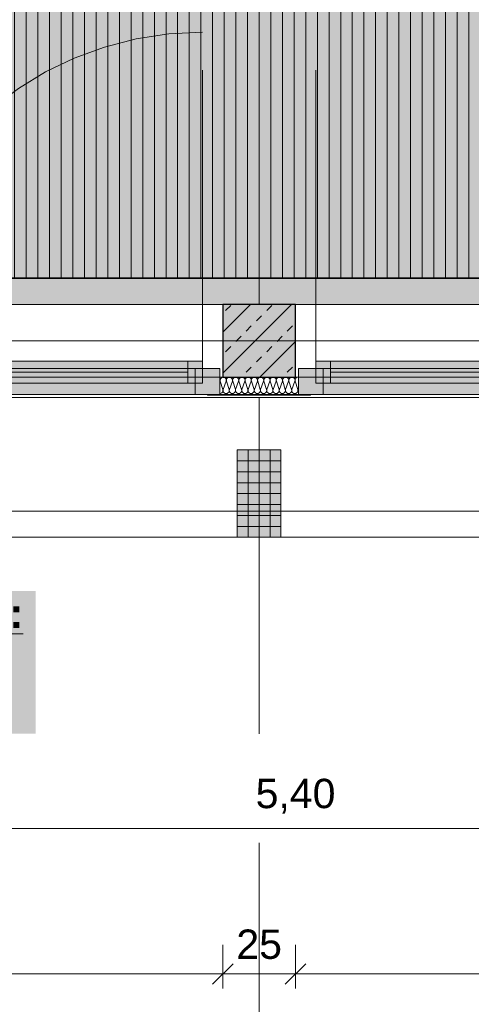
# Model space of a CAD drawing. Header units: metres. Extents: x -49 to 152, y -127 to 99.
# Tile 91 of 177: x -6.22 to -4.67, y -23.88 to -20.5. Entities that reach past the tile are written whole.
import ezdxf

# ---------------------------------------------------------------- set-up
doc = ezdxf.new("R2010")
doc.units = ezdxf.units.M
doc.header["$PDMODE"] = 1
doc.header["$PDSIZE"] = -2
for name, pattern in [('Achsen 01', [5.291531, 3.175, -1.058062, 0.352704, -0.705764]), ('gestrichelt - 01', [2, 1, -1]), ('ISO-07 Punktiert', [0.889, 0.127, -0.762]), ('Raster 01', [2, 1, -1]), ('VW-01 Strichlinie kurz', [2, 1, -1])]:
    doc.linetypes.add(name, pattern=pattern)
doc.layers.get('0').update_dxf_attribs({"lineweight": 25})
for name, color, linetype, lineweight, true_color in [('013_Beton und Stahlbetonarbeiten-000 Brüstung', 7, 'Continuous', 9, 0xa6a6a6), ('013_Beton und Stahlbetonarbeiten-000 Sichtbeton-333 Außenstütze', 5, 'Continuous', 5, 0x0000ff), ('013_Beton und Stahlbetonarbeiten-000 Sichtbeton-334 Außenwandöf', 5, 'Continuous', 5, 0x0000ff), ('014_Fassadenarbeiten-000 Aufsicht Betonfertigteile', 7, 'Continuous', 9, 0xc0c0c0), ('014_Fassadenarbeiten-330 mineralische Dämmung', 7, 'Continuous', 9, 0x666666), ('031_Metallbauarbeiten-330 Aufsicht Metallbauarbeiten', 7, 'Continuous', 9, 0xa6a6a6), ('031_Metallbauarbeiten-350 Lamellendecke DS', 7, 'Continuous', 35, 0x666666), ('032_Metallarbeiten-Fenster', 7, 'Continuous', 13, 0x444444), ('AV1-Achsen', 1, 'Achsen 01', 18, 0xff0000), ('AV1-Raster', 7, 'Raster 01', 9, 0xa6a6a6)]:
    doc.layers.add(name, color=color, linetype=linetype, lineweight=lineweight, true_color=true_color)
for name, color, linetype, lineweight in [('013_Beton und Stahlbetonarbeiten-000 Unterzüge', 7, 'ISO-07 Punktiert', 13), ('013_Beton und Stahlbetonarbeiten-330 Außenstützen', 7, 'Continuous', 25), ('014_Fassadenarbeiten-330 Betonfertigteile vertikal', 7, 'Continuous', 9), ('030_Sonnenschutzarbeiten-BLENDSCHUTZ', 7, 'Continuous', 5), ('030_Sonnenschutzarbeiten-BLENDSCHUTZ  Beschriftung', 7, 'Continuous', 5), ('039_Trockenbauarbeiten-alllg.', 7, 'Continuous', 9), ('_1.35m (3D)', 7, 'Continuous', 9), ('_GRU (2D)', 7, 'Continuous', 9), ('_OG 3 (2D)', 7, 'Continuous', 9), ('_OG 3 - DS (2D)', 7, 'Continuous', 9), ('Bemaßung-Bemaßung', 7, 'Continuous', 9)]:
    doc.layers.add(name, color=color, linetype=linetype, lineweight=lineweight)
doc.layers.get('0').freeze()
doc.styles.add('Arial', font='arial.ttf')
doc.styles.add('Arial (bold)', font='arialbd.ttf')
doc.dimstyles.new('COE 50', dxfattribs={"dimtxt": 100.872396, "dimasz": 0.001414, "dimexe": 0.001, "dimexo": 0.01, "dimgap": 0.001, "dimtad": 1, "dimdec": 3, "dimtxsty": 'Arial', "dimblk": 'VW_SLASH-3', "dimblk1": 'VW_SLASH-3', "dimblk2": 'VW_SLASH-3', "dimcen": 0, "dimadec": 3, "dimazin": 0, "dimtfac": 0.8, "dimtdec": 3, "dimtix": 1, "dimtmove": 0, "dimatfit": 0, "dimldrblk": 'VW_SLASH-2', "dimfxl": 0.002, "dimfxlon": 1, "dimfrac": 2, "dimtolj": 1, "dimarcsym": 0})

# ---------------------------------------------------------------- blocks, each defined once
blk = doc.blocks.new('Group-4')
at = {"layer": 'AV1-Raster'}
blk.add_line((-5.4, -22.95), (-5.4, 1.35), dxfattribs=at)
blk = doc.blocks.new('1.35m (3D)')
at = {"layer": 'AV1-Raster', "color": 7}
blk.add_blockref('Group-4', (0, 0), dxfattribs=at)
blk = doc.blocks.new('Group-51')
at = {"layer": '030_Sonnenschutzarbeiten-BLENDSCHUTZ  Beschriftung', "color": 6, "linetype": 'Continuous', "transparency": 33554559}
blk.add_solid([(-6.1677, -22.4589), (-7.3323, -22.4589), (-6.1677, -22.95), (-7.3323, -22.95)], dxfattribs=at)
at = {"layer": '030_Sonnenschutzarbeiten-BLENDSCHUTZ  Beschriftung', "insert": (-7.3142, -22.4854), "char_height": 0.100872, "attachment_point": 1, "line_spacing_factor": 0.967016, "style": 'Arial (bold)'}
blk.add_mtext('{\\LBLENDSCHUTZ:}{\\fArial|b0|i0|c0|p0;\\l\\PVorhang}', dxfattribs=at)
blk = doc.blocks.new('VW_SLASH-3')
at = {"color": 0, "linetype": 'ByBlock', "lineweight": -2, "transparency": 16777216}
blk.add_line((0, 0), (-1, 0), dxfattribs=at)
at = {"color": 0, "linetype": 'Continuous', "lineweight": 15, "transparency": 16777216, "flags": 128}
blk.add_lwpolyline([(0.5, 0.5), (-0.5, -0.5)], dxfattribs=at)
blk = doc.blocks.new('*D82')
at = {"layer": '030_Sonnenschutzarbeiten-BLENDSCHUTZ', "color": 0, "lineweight": -2}
for p, q in [((-7.975, -22.025), (-7.975, -22.175)), ((-5.4, -22.025), (-5.4, -22.175)), ((-5.4707, -22.125), (-7.9043, -22.125))]:
    blk.add_line(p, q, dxfattribs=at)
at = {"layer": 'Defpoints', "color": 0}
for p in [(-7.975, -21.385), (-5.4, -21.385), (-7.975, -22.125)]:
    blk.add_point(p, dxfattribs=at)
at = {"layer": '030_Sonnenschutzarbeiten-BLENDSCHUTZ', "color": 0, "lineweight": -2, "xscale": 0.070693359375, "yscale": 0.070693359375, "zscale": 0.070693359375, "rotation": 180}
blk.add_blockref('VW_SLASH-3', (-7.975, -22.125), dxfattribs=at)
at = {"layer": '030_Sonnenschutzarbeiten-BLENDSCHUTZ', "color": 0, "lineweight": -2, "xscale": 0.070693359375, "yscale": 0.070693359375, "zscale": 0.070693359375}
blk.add_blockref('VW_SLASH-3', (-5.4, -22.125), dxfattribs=at)
at = {"layer": '030_Sonnenschutzarbeiten-BLENDSCHUTZ', "color": 0, "lineweight": 13, "insert": (-6.6875, -21.9783), "char_height": 0.12609, "attachment_point": 5, "style": 'Arial'}
blk.add_mtext('\\A1;2,57\\S5^ ;', dxfattribs=at)
blk = doc.blocks.new('VW_SLASH-2')
at = {"color": 0, "linetype": 'ByBlock', "lineweight": -2, "transparency": 16777216}
blk.add_line((0, 0), (-1, 0), dxfattribs=at)
at = {"color": 0, "linetype": 'Continuous', "lineweight": 15, "transparency": 16777216, "flags": 128}
blk.add_lwpolyline([(0.5, 0.5), (-0.5, -0.5)], dxfattribs=at)
blk = doc.blocks.new('*D83')
at = {"layer": '030_Sonnenschutzarbeiten-BLENDSCHUTZ', "color": 0, "lineweight": -2}
for p, q in [((-5.4, -22.025), (-5.4, -22.175)), ((-2.825, -22.025), (-2.825, -22.175)), ((-2.8957, -22.125), (-5.3293, -22.125))]:
    blk.add_line(p, q, dxfattribs=at)
at = {"layer": 'Defpoints', "color": 0}
for p in [(-5.4, -21.385), (-2.825, -21.385), (-5.4, -22.125)]:
    blk.add_point(p, dxfattribs=at)
at = {"layer": '030_Sonnenschutzarbeiten-BLENDSCHUTZ', "color": 0, "lineweight": -2, "xscale": 0.070693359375, "yscale": 0.070693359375, "zscale": 0.070693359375, "rotation": 180}
blk.add_blockref('VW_SLASH-3', (-5.4, -22.125), dxfattribs=at)
at = {"layer": '030_Sonnenschutzarbeiten-BLENDSCHUTZ', "color": 0, "lineweight": -2, "xscale": 0.070693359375, "yscale": 0.070693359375, "zscale": 0.070693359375}
blk.add_blockref('VW_SLASH-3', (-2.825, -22.125), dxfattribs=at)
at = {"layer": '030_Sonnenschutzarbeiten-BLENDSCHUTZ', "color": 0, "lineweight": 13, "insert": (-4.1125, -21.9783), "char_height": 0.12609, "attachment_point": 5, "style": 'Arial'}
blk.add_mtext('\\A1;2,57\\S5^ ;', dxfattribs=at)
blk = doc.blocks.new('*D451')
at = {"layer": 'Bemaßung-Bemaßung', "color": 0, "lineweight": -2}
for p, q in [((-10.8, -25.175), (-10.8, -25.325)), ((-5.4, -25.175), (-5.4, -25.325)), ((-5.4707, -25.275), (-10.7293, -25.275))]:
    blk.add_line(p, q, dxfattribs=at)
at = {"layer": 'Defpoints', "color": 0}
for p in [(-10.8, -21.6), (-5.4, -21.6), (-10.8, -25.275)]:
    blk.add_point(p, dxfattribs=at)
at = {"layer": 'Bemaßung-Bemaßung', "color": 0, "lineweight": -2, "xscale": 0.070693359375, "yscale": 0.070693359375, "zscale": 0.070693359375, "rotation": 180}
blk.add_blockref('VW_SLASH-3', (-10.8, -25.275), dxfattribs=at)
at = {"layer": 'Bemaßung-Bemaßung', "color": 0, "lineweight": -2, "xscale": 0.070693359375, "yscale": 0.070693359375, "zscale": 0.070693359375}
blk.add_blockref('VW_SLASH-3', (-5.4, -25.275), dxfattribs=at)
at = {"layer": 'Bemaßung-Bemaßung', "color": 0, "insert": (-8.1, -25.1644), "char_height": 0.10087, "attachment_point": 5, "style": 'Arial'}
blk.add_mtext('\\A1;5,40', dxfattribs=at)
blk = doc.blocks.new('*D452')
at = {"layer": 'Bemaßung-Bemaßung', "color": 0, "lineweight": -2}
for p, q in [((-5.4, -25.175), (-5.4, -25.325)), ((0, -25.175), (0, -25.325)), ((-0.0707, -25.275), (-5.3293, -25.275))]:
    blk.add_line(p, q, dxfattribs=at)
at = {"layer": 'Defpoints', "color": 0}
for p in [(-5.4, -21.6), (0, -21.6), (-5.4, -25.275)]:
    blk.add_point(p, dxfattribs=at)
at = {"layer": 'Bemaßung-Bemaßung', "color": 0, "lineweight": -2, "xscale": 0.070693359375, "yscale": 0.070693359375, "zscale": 0.070693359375, "rotation": 180}
blk.add_blockref('VW_SLASH-3', (-5.4, -25.275), dxfattribs=at)
at = {"layer": 'Bemaßung-Bemaßung', "color": 0, "lineweight": -2, "xscale": 0.070693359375, "yscale": 0.070693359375, "zscale": 0.070693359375}
blk.add_blockref('VW_SLASH-3', (0, -25.275), dxfattribs=at)
at = {"layer": 'Bemaßung-Bemaßung', "color": 0, "insert": (-2.7, -25.1644), "char_height": 0.10087, "attachment_point": 5, "style": 'Arial'}
blk.add_mtext('\\A1;5,40', dxfattribs=at)
blk = doc.blocks.new('*D463')
at = {"layer": 'Bemaßung-Bemaßung', "color": 0, "linetype": 'Continuous', "lineweight": -2}
for p, q in [((-5.325, -24.175), (-5.325, -24.325)), ((-4.125, -24.175), (-4.125, -24.325)), ((-5.2543, -24.275), (-4.1957, -24.275))]:
    blk.add_line(p, q, dxfattribs=at)
at = {"layer": 'Defpoints', "color": 0}
for p in [(-5.325, -22.275), (-4.125, -22.275), (-4.125, -24.275)]:
    blk.add_point(p, dxfattribs=at)
at = {"layer": 'Bemaßung-Bemaßung', "color": 0, "lineweight": -2, "xscale": 0.070693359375, "yscale": 0.070693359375, "zscale": 0.070693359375, "rotation": 180}
blk.add_blockref('VW_SLASH-3', (-5.325, -24.275), dxfattribs=at)
at = {"layer": 'Bemaßung-Bemaßung', "color": 0, "lineweight": -2, "xscale": 0.070693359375, "yscale": 0.070693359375, "zscale": 0.070693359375}
blk.add_blockref('VW_SLASH-3', (-4.125, -24.275), dxfattribs=at)
at = {"layer": 'Bemaßung-Bemaßung', "color": 0, "insert": (-4.725, -24.1644), "char_height": 0.10087, "attachment_point": 5, "style": 'Arial'}
blk.add_mtext('\\A1;1,20', dxfattribs=at)
blk = doc.blocks.new('*D464')
at = {"layer": 'Bemaßung-Bemaßung', "color": 0, "linetype": 'Continuous', "lineweight": -2}
for p, q in [((-5.475, -24.175), (-5.475, -24.325)), ((-5.325, -24.175), (-5.325, -24.325)), ((-5.5457, -24.275), (-5.6164, -24.275)), ((-5.475, -24.275), (-5.325, -24.275)), ((-5.2543, -24.275), (-5.1836, -24.275))]:
    blk.add_line(p, q, dxfattribs=at)
at = {"layer": 'Defpoints', "color": 0}
for p in [(-5.475, -22.275), (-5.325, -22.275), (-5.325, -24.275)]:
    blk.add_point(p, dxfattribs=at)
at = {"layer": 'Bemaßung-Bemaßung', "color": 0, "lineweight": -2, "xscale": 0.070693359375, "yscale": 0.070693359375, "zscale": 0.070693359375}
blk.add_blockref('VW_SLASH-3', (-5.475, -24.275), dxfattribs=at)
at = {"layer": 'Bemaßung-Bemaßung', "color": 0, "lineweight": -2, "xscale": 0.070693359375, "yscale": 0.070693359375, "zscale": 0.070693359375, "rotation": 180}
blk.add_blockref('VW_SLASH-3', (-5.325, -24.275), dxfattribs=at)
at = {"layer": 'Bemaßung-Bemaßung', "color": 0, "insert": (-5.4, -24.5545), "char_height": 0.10087, "attachment_point": 5, "style": 'Arial'}
blk.add_mtext('\\A1;15', dxfattribs=at)
blk = doc.blocks.new('*D465')
at = {"layer": 'Bemaßung-Bemaßung', "color": 0, "linetype": 'Continuous', "lineweight": -2}
for p, q in [((-6.675, -24.175), (-6.675, -24.325)), ((-5.475, -24.175), (-5.475, -24.325)), ((-6.6043, -24.275), (-5.5457, -24.275))]:
    blk.add_line(p, q, dxfattribs=at)
at = {"layer": 'Defpoints', "color": 0}
for p in [(-6.675, -22.275), (-5.475, -22.275), (-5.475, -24.275)]:
    blk.add_point(p, dxfattribs=at)
at = {"layer": 'Bemaßung-Bemaßung', "color": 0, "lineweight": -2, "xscale": 0.070693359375, "yscale": 0.070693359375, "zscale": 0.070693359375, "rotation": 180}
blk.add_blockref('VW_SLASH-3', (-6.675, -24.275), dxfattribs=at)
at = {"layer": 'Bemaßung-Bemaßung', "color": 0, "lineweight": -2, "xscale": 0.070693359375, "yscale": 0.070693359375, "zscale": 0.070693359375}
blk.add_blockref('VW_SLASH-3', (-5.475, -24.275), dxfattribs=at)
at = {"layer": 'Bemaßung-Bemaßung', "color": 0, "insert": (-6.075, -24.1644), "char_height": 0.10087, "attachment_point": 5, "style": 'Arial'}
blk.add_mtext('\\A1;1,20', dxfattribs=at)
blk = doc.blocks.new('*D542')
at = {"layer": 'Bemaßung-Bemaßung', "color": 0, "lineweight": -2}
for p, q in [((-7.975, -23.675), (-7.975, -23.825)), ((-5.525, -23.675), (-5.525, -23.825)), ((-5.5957, -23.775), (-7.9043, -23.775))]:
    blk.add_line(p, q, dxfattribs=at)
at = {"layer": 'Defpoints', "color": 0}
for p in [(-7.975, -21.475), (-5.525, -21.475), (-7.975, -23.775)]:
    blk.add_point(p, dxfattribs=at)
at = {"layer": 'Bemaßung-Bemaßung', "color": 0, "lineweight": -2, "xscale": 0.070693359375, "yscale": 0.070693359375, "zscale": 0.070693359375, "rotation": 180}
blk.add_blockref('VW_SLASH-3', (-7.975, -23.775), dxfattribs=at)
at = {"layer": 'Bemaßung-Bemaßung', "color": 0, "lineweight": -2, "xscale": 0.070693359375, "yscale": 0.070693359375, "zscale": 0.070693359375}
blk.add_blockref('VW_SLASH-3', (-5.525, -23.775), dxfattribs=at)
at = {"layer": 'Bemaßung-Bemaßung', "color": 0, "insert": (-6.75, -23.6644), "char_height": 0.10087, "attachment_point": 5, "style": 'Arial'}
blk.add_mtext('\\A1;2,45', dxfattribs=at)
blk = doc.blocks.new('*D543')
at = {"layer": 'Bemaßung-Bemaßung', "color": 0, "lineweight": -2}
for p, q in [((-5.525, -23.675), (-5.525, -23.825)), ((-5.275, -23.675), (-5.275, -23.825)), ((-5.3457, -23.775), (-5.4543, -23.775))]:
    blk.add_line(p, q, dxfattribs=at)
at = {"layer": 'Defpoints', "color": 0}
for p in [(-5.525, -21.475), (-5.275, -21.475), (-5.525, -23.775)]:
    blk.add_point(p, dxfattribs=at)
at = {"layer": 'Bemaßung-Bemaßung', "color": 0, "lineweight": -2, "xscale": 0.070693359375, "yscale": 0.070693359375, "zscale": 0.070693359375, "rotation": 180}
blk.add_blockref('VW_SLASH-3', (-5.525, -23.775), dxfattribs=at)
at = {"layer": 'Bemaßung-Bemaßung', "color": 0, "lineweight": -2, "xscale": 0.070693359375, "yscale": 0.070693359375, "zscale": 0.070693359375}
blk.add_blockref('VW_SLASH-3', (-5.275, -23.775), dxfattribs=at)
at = {"layer": 'Bemaßung-Bemaßung', "color": 0, "insert": (-5.4, -23.6735), "char_height": 0.10087, "attachment_point": 5, "style": 'Arial'}
blk.add_mtext('\\A1;25', dxfattribs=at)
blk = doc.blocks.new('*D544')
at = {"layer": 'Bemaßung-Bemaßung', "color": 0, "lineweight": -2}
for p, q in [((-5.275, -23.675), (-5.275, -23.825)), ((-2.825, -23.675), (-2.825, -23.825)), ((-2.8957, -23.775), (-5.2043, -23.775))]:
    blk.add_line(p, q, dxfattribs=at)
at = {"layer": 'Defpoints', "color": 0}
for p in [(-5.275, -21.475), (-2.825, -21.475), (-5.275, -23.775)]:
    blk.add_point(p, dxfattribs=at)
at = {"layer": 'Bemaßung-Bemaßung', "color": 0, "lineweight": -2, "xscale": 0.070693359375, "yscale": 0.070693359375, "zscale": 0.070693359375, "rotation": 180}
blk.add_blockref('VW_SLASH-3', (-5.275, -23.775), dxfattribs=at)
at = {"layer": 'Bemaßung-Bemaßung', "color": 0, "lineweight": -2, "xscale": 0.070693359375, "yscale": 0.070693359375, "zscale": 0.070693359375}
blk.add_blockref('VW_SLASH-3', (-2.825, -23.775), dxfattribs=at)
at = {"layer": 'Bemaßung-Bemaßung', "color": 0, "insert": (-4.05, -23.6644), "char_height": 0.10087, "attachment_point": 5, "style": 'Arial'}
blk.add_mtext('\\A1;2,45', dxfattribs=at)
blk = doc.blocks.new('*D745')
at = {"layer": 'Bemaßung-Bemaßung', "color": 0, "linetype": 'Continuous', "lineweight": -2}
for p, q in [((-7.975, -23.175), (-7.975, -23.325)), ((-2.575, -23.175), (-2.575, -23.325)), ((-2.6457, -23.275), (-7.9043, -23.275))]:
    blk.add_line(p, q, dxfattribs=at)
at = {"layer": 'Defpoints', "color": 0}
for p in [(-7.975, -21.475), (-2.575, -21.475), (-7.975, -23.275)]:
    blk.add_point(p, dxfattribs=at)
at = {"layer": 'Bemaßung-Bemaßung', "color": 0, "lineweight": -2, "xscale": 0.070693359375, "yscale": 0.070693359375, "zscale": 0.070693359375, "rotation": 180}
blk.add_blockref('VW_SLASH-3', (-7.975, -23.275), dxfattribs=at)
at = {"layer": 'Bemaßung-Bemaßung', "color": 0, "lineweight": -2, "xscale": 0.070693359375, "yscale": 0.070693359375, "zscale": 0.070693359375}
blk.add_blockref('VW_SLASH-3', (-2.575, -23.275), dxfattribs=at)
at = {"layer": 'Bemaßung-Bemaßung', "color": 0, "insert": (-5.275, -23.1644), "char_height": 0.10087, "attachment_point": 5, "style": 'Arial'}
blk.add_mtext('\\A1;5,40', dxfattribs=at)
blk = doc.blocks.new('COE - Fenster 01')
at = {"layer": '032_Metallarbeiten-Fenster', "linetype": 'Continuous', "lineweight": 0}
for points in [[(-0.03, 2.515), (-0.03, 2.43), (0.06, 2.43), (0.06, 2.515)], [(0.02, 2.455), (0.02, 2.405), (-0.055, 2.405), (-0.055, 2.455)], [(0.02, 2.405), (0.02, 1.375), (-0.055, 1.375), (-0.055, 2.405)], [(-0.03, 2.43), (0.06, 2.43), (0.06, 0.17), (-0.03, 0.17)], [(0.02, 1.375), (0.02, 1.325), (-0.055, 1.325), (-0.055, 1.375)], [(0.06, 1.375), (0.06, 1.225), (-0.03, 1.225), (-0.03, 1.375)], [(0.02, 1.225), (0.02, 1.275), (-0.055, 1.275), (-0.055, 1.225)], [(0.02, 0.195), (0.02, 1.225), (-0.055, 1.225), (-0.055, 0.195)], [(0.02, 0.145), (0.02, 0.195), (-0.055, 0.195), (-0.055, 0.145)], [(0.06, 0.17), (-0.03, 0.17), (-0.03, 0.085), (0.06, 0.085)]]:
    blk.add_hatch(color=7, dxfattribs=at).paths.add_polyline_path(points)
at = {"layer": '032_Metallarbeiten-Fenster', "color": 7, "linetype": 'gestrichelt - 01', "lineweight": 18, "transparency": 33554687}
for p, q in [((-0.055, 2.455), (-1.185, 2.455)), ((-0.055, 0.145), (-1.185, 0.145))]:
    blk.add_line(p, q, dxfattribs=at)
at = {"layer": '032_Metallarbeiten-Fenster', "color": 7, "lineweight": 18}
for p, q in [((-0.0175, 2.405), (-0.0175, 1.375)), ((-0.0175, 0.195), (-0.0175, 1.225))]:
    blk.add_line(p, q, dxfattribs=at)
at = {"layer": '032_Metallarbeiten-Fenster', "color": 7, "lineweight": 18, "flags": 128}
for points in [[(-0.03, 2.515), (-0.03, 2.43), (0.06, 2.43), (0.06, 2.515)], [(0.02, 2.455), (0.02, 2.405), (-0.055, 2.405), (-0.055, 2.455)], [(0.02, 2.405), (0.02, 1.375), (-0.055, 1.375), (-0.055, 2.405)], [(-0.03, 2.43), (0.06, 2.43), (0.06, 0.17), (-0.03, 0.17)], [(0.02, 1.375), (0.02, 1.325), (-0.055, 1.325), (-0.055, 1.375)], [(0.06, 1.375), (0.06, 1.225), (-0.03, 1.225), (-0.03, 1.375)], [(0.02, 1.225), (0.02, 1.275), (-0.055, 1.275), (-0.055, 1.225)], [(0.02, 0.195), (0.02, 1.225), (-0.055, 1.225), (-0.055, 0.195)], [(0.02, 0.145), (0.02, 0.195), (-0.055, 0.195), (-0.055, 0.145)], [(0.06, 0.17), (-0.03, 0.17), (-0.03, 0.085), (0.06, 0.085)]]:
    blk.add_lwpolyline(points, close=True, dxfattribs=at)
at = {"layer": '032_Metallarbeiten-Fenster', "color": 7, "linetype": 'gestrichelt - 01', "lineweight": 18, "transparency": 33554687}
for centre, start, end in [((-0.055, 2.455), 180.0004, 270), ((-0.055, 0.145), 90, 179.9996)]:
    blk.add_arc(centre, 1.13, start, end, dxfattribs=at)
blk = doc.blocks.new('Group-430')
at = {"layer": '014_Fassadenarbeiten-330 mineralische Dämmung', "transparency": 33554687, "flags": 128}
for points in [[(15.3239, -23.284, 0.513088), (15.3342, -23.27), (15.3252, -23.242, -1.372995), (15.3456, -23.242), (15.3353, -23.27, 1.372583), (15.3557, -23.27), (15.3467, -23.242, -1.372995), (15.3671, -23.242), (15.3567, -23.27, 1.372583), (15.3771, -23.27)], [(15.3353, -23.27, 1.372583), (15.3557, -23.27), (15.3467, -23.242, -1.372995), (15.3671, -23.242), (15.3567, -23.27, 1.372583), (15.3771, -23.27), (15.3681, -23.242, -1.372995), (15.3885, -23.242), (15.3782, -23.27, 1.372583), (15.3986, -23.27), (15.3896, -23.242, -1.372995), (15.41, -23.242), (15.3996, -23.27, 1.372583), (15.42, -23.27), (15.411, -23.242, -1.372995), (15.4314, -23.242), (15.4211, -23.27, 1.372583), (15.4415, -23.27), (15.4325, -23.242, -1.372995), (15.4529, -23.242), (15.4425, -23.27, 1.372583), (15.4629, -23.27), (15.4539, -23.242, -1.372995), (15.4743, -23.242), (15.464, -23.27, 1.372583), (15.4844, -23.27), (15.4754, -23.242, -1.372995), (15.4958, -23.242), (15.4854, -23.27, 1.372583), (15.5058, -23.27), (15.4968, -23.242, -1.372995), (15.5172, -23.242), (15.5069, -23.27, 1.372583), (15.5273, -23.27), (15.5183, -23.242, -1.372995), (15.5387, -23.242), (15.5283, -23.27, 1.372583), (15.5487, -23.27), (15.5397, -23.242, -1.372995), (15.5601, -23.242), (15.5498, -23.27, 1.372583), (15.5702, -23.27), (15.5612, -23.242, -1.372995), (15.5816, -23.242)], [(15.5283, -23.27, 0.324435), (15.5322, -23.282, 0.324435), (15.5448, -23.282, 0.324435), (15.5487, -23.27), (15.5397, -23.242, -0.324488), (15.5436, -23.23, -0.324488), (15.5562, -23.23, -0.324488), (15.5601, -23.242), (15.5498, -23.27, 0.324435), (15.5537, -23.282, 0.324435), (15.5663, -23.282, 0.324435), (15.5702, -23.27), (15.5612, -23.242, -0.324488), (15.5651, -23.23, -0.324488), (15.5777, -23.23, -0.324488), (15.5816, -23.242), (15.5712, -23.27, 0.324435), (15.5751, -23.282, 0.324435), (15.5877, -23.282, 0.324435), (15.5916, -23.27), (15.5826, -23.242, -0.540253), (15.5939, -23.228)], [(15.5939, -23.2791, -0.225321), (15.5927, -23.27), (15.5939, -23.2667)]]:
    blk.add_lwpolyline(points, format="xyb", dxfattribs=at)
blk = doc.blocks.new('Group-434')
at = {"layer": '014_Fassadenarbeiten-330 mineralische Dämmung', "transparency": 33554687}
blk.add_blockref('Group-430', (0, 0), dxfattribs=at)
blk = doc.blocks.new('Parametric Object-59')
at = {"layer": '014_Fassadenarbeiten-330 mineralische Dämmung', "color": 7, "transparency": 33554687}
blk.add_blockref('Group-434', (0, 0), dxfattribs=at)
at = {"layer": '014_Fassadenarbeiten-330 mineralische Dämmung', "color": 0, "flags": 1}
for tag in ['IFC_UUID', 'instanceID', 'prm0_name', 'prm0_type', 'prm0_value', 'prm1_name', 'prm1_type', 'prm1_value', 'prm2_name', 'prm2_type', 'prm2_value', 'prm3_name', 'prm3_type', 'prm3_value', 'prm4_name', 'prm4_type', 'prm4_value', 'prm5_name', 'prm5_type', 'prm5_value', 'prm6_name', 'prm6_type', 'prm6_value']:
    blk.add_attdef(tag, (-5.535, -21.7835), '', height=0.00018, dxfattribs=at)
blk = doc.blocks.new('Group-872')
at = {"layer": 'AV1-Achsen'}
blk.add_line((-5.4, -26.5), (-5.4, 4.9), dxfattribs=at)
blk = doc.blocks.new('Group-881')
at = {"layer": 'AV1-Achsen'}
blk.add_line((-43.35, -21.6), (4.2, -21.6), dxfattribs=at)
blk = doc.blocks.new('GRU (2D)')
at = {"layer": 'AV1-Achsen', "color": 7}
for name in ['Group-872', 'Group-881']:
    blk.add_blockref(name, (0, 0), dxfattribs=at)
blk = doc.blocks.new('OG 3 - DS (2D)')
at = {"layer": '030_Sonnenschutzarbeiten-BLENDSCHUTZ', "linetype": 'Continuous', "lineweight": 0, "transparency": 33554610}
for points in [[(-7.975, -21.385), (-7.975, -21.475), (-5.4, -21.475), (-5.4, -21.385)], [(-2.825, -21.385), (-2.825, -21.475), (-5.4, -21.475), (-5.4, -21.385)]]:
    blk.add_hatch(color=6, dxfattribs=at).paths.add_polyline_path(points)
at = {"layer": '031_Metallbauarbeiten-350 Lamellendecke DS', "linetype": 'Continuous', "lineweight": 0, "transparency": 33554508}
for color, points in [(254, [(-5.55, -16.075), (-7.975, -16.075), (-7.975, -21.385), (-2.825, -21.385), (-2.825, -16.075), (-5.25, -16.075), (-5.25, -16.3454), (-5.55, -16.3454)]), (40, [(-7.975, -16.075), (-2.825, -16.075), (-2.825, -21.385), (-7.975, -21.385)])]:
    blk.add_hatch(color=color, dxfattribs=at).paths.add_polyline_path(points)
at = {"layer": '031_Metallbauarbeiten-350 Lamellendecke DS', "linetype": 'Continuous', "lineweight": 9, "transparency": 33554508}
h = blk.add_hatch(dxfattribs=at)
h.set_pattern_fill('Lamellendecke', color=252, style=0, pattern_type=2)
h.set_pattern_definition([(90, (0, 0), (0.04, 0), [])])
h.paths.add_polyline_path([(-5.55, -16.075), (-7.975, -16.075), (-7.975, -21.385), (-2.825, -21.385), (-2.825, -16.075), (-5.25, -16.075), (-5.25, -16.3454), (-5.55, -16.3454)])
at = {"layer": '030_Sonnenschutzarbeiten-BLENDSCHUTZ', "color": 6, "lineweight": 13, "flags": 128}
for points in [[(-7.975, -21.385), (-7.975, -21.475), (-5.4, -21.475), (-5.4, -21.385)], [(-2.825, -21.385), (-2.825, -21.475), (-5.4, -21.475), (-5.4, -21.385)]]:
    blk.add_lwpolyline(points, close=True, dxfattribs=at)
at = {"layer": '031_Metallbauarbeiten-350 Lamellendecke DS', "flags": 128}
blk.add_lwpolyline([(-5.55, -16.075), (-7.975, -16.075), (-7.975, -21.385), (-2.825, -21.385), (-2.825, -16.075), (-5.25, -16.075), (-5.25, -16.3454), (-5.55, -16.3454)], close=True, dxfattribs=at)
at = {"layer": '030_Sonnenschutzarbeiten-BLENDSCHUTZ  Beschriftung', "color": 7}
blk.add_blockref('Group-51', (0, 0), dxfattribs=at)
at = {"layer": '030_Sonnenschutzarbeiten-BLENDSCHUTZ', "color": 7, "lineweight": 13}
for p1, p2, picture, middle in [((-5.4, -21.385), (-7.975, -21.385), '*D82', (-6.6875, -21.9783)), ((-2.825, -21.385), (-5.4, -21.385), '*D83', (-4.1125, -21.9783))]:
    dim = blk.add_aligned_dim(p1=p1, p2=p2, distance=0.74, text='2,57\\S5^ ;', dimstyle='COE 50', override={"dimtxt": 0.12609, "dimasz": 0.070693, "dimexe": 0.05, "dimgap": 0.05, "dimpost": '<>', "dimtxsty": 'Arial', "dimtmove": 2, "dimfxl": 0.1}, dxfattribs=at)
    dim.commit()
    dim.dimension.update_dxf_attribs({"geometry": picture, "text_midpoint": middle})
blk = doc.blocks.new('OG 3 (2D)')
at = {"layer": '014_Fassadenarbeiten-000 Aufsicht Betonfertigteile', "flags": 128}
blk.add_lwpolyline([(-39.455, -21.905), (0.305, -21.905), (0.675, -22.275), (-39.825, -22.275)], close=True, dxfattribs=at)
at = {"layer": 'Bemaßung-Bemaßung', "linetype": 'Continuous'}
for base, p1, p2, text, override, picture, middle in [((-5.475, -24.275), (-6.675, -22.275), (-5.475, -22.275), '1,20', {"dimtxt": 0.100872, "dimasz": 0.070693, "dimexe": 0.05, "dimgap": 0.05, "dimpost": '<>', "dimtxsty": 'Arial', "dimtmove": 2, "dimfxl": 0.1}, '*D465', (-6.075, -24.1644)), ((-5.325, -24.275), (-5.475, -22.275), (-5.325, -22.275), '15', {"dimtxt": 0.100872, "dimasz": 0.070693, "dimexe": 0.05, "dimgap": 0.05, "dimpost": '<>', "dimtxsty": 'Arial', "dimtix": 0, "dimtmove": 2, "dimfxl": 0.1}, '*D464', (-5.4, -24.5545)), ((-4.125, -24.275), (-5.325, -22.275), (-4.125, -22.275), '1,20', {"dimtxt": 0.100872, "dimasz": 0.070693, "dimexe": 0.05, "dimgap": 0.05, "dimpost": '<>', "dimtxsty": 'Arial', "dimtmove": 2, "dimfxl": 0.1}, '*D463', (-4.725, -24.1644))]:
    dim = blk.add_linear_dim(base=base, p1=p1, p2=p2, text=text, dimstyle='COE 50', override=override, dxfattribs=at)
    dim.commit()
    dim.dimension.update_dxf_attribs({"geometry": picture, "text_midpoint": middle})
at = {"color": 255}
for points in [[(-7.975, -21.725), (-7.975, -21.475), (-5.525, -21.475), (-5.525, -21.725)], [(-5.275, -21.725), (-5.275, -21.475), (-2.825, -21.475), (-2.825, -21.725)]]:
    blk.add_wipeout(points, dxfattribs=at).dxf.layer = '013_Beton und Stahlbetonarbeiten-000 Brüstung'
at = {"layer": '013_Beton und Stahlbetonarbeiten-330 Außenstützen', "linetype": 'Continuous', "lineweight": 0, "true_color": 0xc0c0c0}
blk.add_hatch(color=9, dxfattribs=at).paths.add_polyline_path([(-5.275, -21.475), (-5.525, -21.475), (-5.525, -21.725), (-5.275, -21.725)])
at = {"layer": '013_Beton und Stahlbetonarbeiten-330 Außenstützen', "linetype": 'Continuous', "lineweight": 13}
h = blk.add_hatch(dxfattribs=at)
h.set_pattern_fill('Stahlbeton', color=251, style=0, pattern_type=2)
h.set_pattern_definition([(45, (0, 0), (0.0707107, -0.0707107), [0.025, -0.025])])
h.paths.add_polyline_path([(-5.275, -21.475), (-5.525, -21.475), (-5.525, -21.725), (-5.275, -21.725)])
h = blk.add_hatch(dxfattribs=at)
h.set_pattern_fill('Stahlbeton-1', color=251, style=0, pattern_type=2)
h.set_pattern_definition([(-135, (0.03106, -0.03313), (0.0707107, -0.0707107), [])])
h.paths.add_polyline_path([(-5.275, -21.475), (-5.525, -21.475), (-5.525, -21.725), (-5.275, -21.725)])
at = {"layer": '013_Beton und Stahlbetonarbeiten-000 Brüstung', "flags": 128}
for points in [[(-7.975, -21.725), (-7.975, -21.475), (-5.525, -21.475), (-5.525, -21.725)], [(-5.275, -21.725), (-5.275, -21.475), (-2.825, -21.475), (-2.825, -21.725)]]:
    blk.add_lwpolyline(points, close=True, dxfattribs=at)
at = {"layer": '013_Beton und Stahlbetonarbeiten-000 Sichtbeton-333 Außenstütze', "color": 30}
blk.add_solid([(-5.275, -21.475), (-5.325, -21.525), (-5.525, -21.475), (-5.475, -21.525)], dxfattribs=at)
at = {"layer": '013_Beton und Stahlbetonarbeiten-000 Sichtbeton-334 Außenwandöf', "color": 30}
for points in [[(-5.525, -21.475), (-5.475, -21.525), (-5.525, -21.725), (-5.475, -21.725)], [(-5.325, -21.525), (-5.275, -21.475), (-5.325, -21.725), (-5.275, -21.725)]]:
    blk.add_solid(points, dxfattribs=at)
at = {"layer": '013_Beton und Stahlbetonarbeiten-000 Unterzüge', "linetype": 'VW-01 Strichlinie kurz', "flags": 128}
for points in [[(-7.975, -21.725), (-7.975, -21.475), (-5.525, -21.475), (-5.525, -21.725)], [(-5.275, -21.725), (-5.275, -21.475), (-2.825, -21.475), (-2.825, -21.725)]]:
    blk.add_lwpolyline(points, close=True, dxfattribs=at)
at = {"layer": '013_Beton und Stahlbetonarbeiten-330 Außenstützen', "flags": 128}
blk.add_lwpolyline([(-5.275, -21.475), (-5.525, -21.475), (-5.525, -21.725), (-5.275, -21.725)], close=True, dxfattribs=at)
at = {"layer": '039_Trockenbauarbeiten-alllg.'}
for p, q in [((-7.975, -21.6), (-5.525, -21.6)), ((-5.275, -21.6), (-2.825, -21.6))]:
    blk.add_line(p, q, dxfattribs=at)
at = {"color": 255}
blk.add_wipeout([(-5.4, -21.795), (-2.775, -21.795), (-2.775, -22.185), (-5.4, -22.185)], dxfattribs=at).dxf.layer = '031_Metallbauarbeiten-330 Aufsicht Metallbauarbeiten'
at = {"layer": '031_Metallbauarbeiten-330 Aufsicht Metallbauarbeiten', "flags": 128}
blk.add_lwpolyline([(-5.4, -21.795), (-2.775, -21.795), (-2.775, -22.185), (-5.4, -22.185)], close=True, dxfattribs=at)
at = {"layer": '032_Metallarbeiten-Fenster', "color": 7, "rotation": 270}
blk.add_blockref('COE - Fenster 01', (-5.35, -21.725), dxfattribs=at)
at = {"layer": 'Bemaßung-Bemaßung'}
dim = blk.add_linear_dim(base=(-5.275, -23.775), p1=(-2.825, -21.475), p2=(-5.275, -21.475), text='2,45', dimstyle='COE 50', override={"dimtxt": 0.100872, "dimasz": 0.070693, "dimexe": 0.05, "dimgap": 0.05, "dimpost": '<>', "dimtxsty": 'Arial', "dimtmove": 2, "dimfxl": 0.1}, dxfattribs=at)
dim.commit()
dim.dimension.update_dxf_attribs({"geometry": '*D544', "text_midpoint": (-4.05, -23.6644)})
at = {"color": 255}
blk.add_wipeout([(-8.1, -21.795), (-5.4, -21.795), (-5.4, -22.185), (-8.1, -22.185)], dxfattribs=at).dxf.layer = '031_Metallbauarbeiten-330 Aufsicht Metallbauarbeiten'
at = {"layer": '014_Fassadenarbeiten-330 Betonfertigteile vertikal', "linetype": 'Continuous', "lineweight": 0}
blk.add_hatch(color=9, dxfattribs=at).paths.add_polyline_path([(-5.325, -21.975), (-5.475, -21.975), (-5.475, -22.275), (-5.325, -22.275)])
at = {"layer": '014_Fassadenarbeiten-330 Betonfertigteile vertikal', "linetype": 'Continuous', "lineweight": 9}
h = blk.add_hatch(dxfattribs=at)
h.set_pattern_fill('Stahlbetonfertigteil-1', color=8, style=0, pattern_type=2)
h.set_pattern_definition([(-90, (0, 0), (0.0375, 0), [])])
h.paths.add_polyline_path([(-5.325, -21.975), (-5.475, -21.975), (-5.475, -22.275), (-5.325, -22.275)])
at = {"layer": '014_Fassadenarbeiten-330 Betonfertigteile vertikal', "linetype": 'Continuous', "lineweight": 13}
h = blk.add_hatch(dxfattribs=at)
h.set_pattern_fill('Stahlbetonfertigteil', color=8, style=0, pattern_type=2)
h.set_pattern_definition([(0, (0, 0), (2e-18, -0.0375), [])])
h.paths.add_polyline_path([(-5.325, -21.975), (-5.475, -21.975), (-5.475, -22.275), (-5.325, -22.275)])
at = {"layer": '032_Metallarbeiten-Fenster', "linetype": 'Continuous', "lineweight": 0, "transparency": 33554687}
blk.add_hatch(color=181, dxfattribs=at).paths.add_polyline_path([(-5.5769, -21.7843), (-5.2231, -21.7843), (-5.2231, -21.7863), (-5.5769, -21.7863)])
at = {"layer": '014_Fassadenarbeiten-330 Betonfertigteile vertikal', "flags": 128}
blk.add_lwpolyline([(-5.325, -21.975), (-5.475, -21.975), (-5.475, -22.275), (-5.325, -22.275)], close=True, dxfattribs=at)
at = {"layer": '031_Metallbauarbeiten-330 Aufsicht Metallbauarbeiten', "flags": 128}
blk.add_lwpolyline([(-8.1, -21.795), (-5.4, -21.795), (-5.4, -22.185), (-8.1, -22.185)], close=True, dxfattribs=at)
at = {"layer": '032_Metallarbeiten-Fenster', "color": 7, "linetype": 'Continuous', "lineweight": 9, "transparency": 33554687, "flags": 128}
blk.add_lwpolyline([(-5.5769, -21.7843), (-5.2231, -21.7843), (-5.2231, -21.7863), (-5.5769, -21.7863)], close=True, dxfattribs=at)
at = {"layer": '014_Fassadenarbeiten-330 mineralische Dämmung'}
blk.add_blockref('Parametric Object-59', (-20.8589, 1.503), dxfattribs=at)
at = {"layer": '032_Metallarbeiten-Fenster', "color": 7, "rotation": 270}
blk.add_blockref('COE - Fenster 01', (-8.05, -21.725), dxfattribs=at)
at = {"layer": 'Bemaßung-Bemaßung'}
for base, p1, p2, text, picture, middle in [((-7.975, -23.775), (-5.525, -21.475), (-7.975, -21.475), '2,45', '*D542', (-6.75, -23.6644)), ((-5.525, -23.775), (-5.275, -21.475), (-5.525, -21.475), '25', '*D543', (-5.4, -23.6735))]:
    dim = blk.add_linear_dim(base=base, p1=p1, p2=p2, text=text, dimstyle='COE 50', override={"dimtxt": 0.100872, "dimasz": 0.070693, "dimexe": 0.05, "dimgap": 0.05, "dimpost": '<>', "dimtxsty": 'Arial', "dimtmove": 2, "dimfxl": 0.1}, dxfattribs=at)
    dim.commit()
    dim.dimension.update_dxf_attribs({"geometry": picture, "text_midpoint": middle})
at = {"layer": 'Bemaßung-Bemaßung', "linetype": 'Continuous'}
dim = blk.add_linear_dim(base=(-7.975, -23.275), p1=(-2.575, -21.475), p2=(-7.975, -21.475), text='5,40', dimstyle='COE 50', override={"dimtxt": 0.100872, "dimasz": 0.070693, "dimexe": 0.05, "dimgap": 0.05, "dimpost": '<>', "dimtxsty": 'Arial', "dimtmove": 2, "dimfxl": 0.1}, dxfattribs=at)
dim.commit()
dim.dimension.update_dxf_attribs({"geometry": '*D745', "text_midpoint": (-5.275, -23.1644)})
at = {"layer": 'Bemaßung-Bemaßung', "color": 1}
for base, p1, p2, picture, middle in [((-10.8, -25.275), (-5.4, -21.6), (-10.8, -21.6), '*D451', (-8.1, -25.1644)), ((-5.4, -25.275), (0, -21.6), (-5.4, -21.6), '*D452', (-2.7, -25.1644))]:
    dim = blk.add_linear_dim(base=base, p1=p1, p2=p2, text='5,40', dimstyle='COE 50', override={"dimtxt": 0.100872, "dimasz": 0.070693, "dimexe": 0.05, "dimgap": 0.05, "dimpost": '<>', "dimtxsty": 'Arial', "dimtmove": 2, "dimfxl": 0.1}, dxfattribs=at)
    dim.commit()
    dim.dimension.update_dxf_attribs({"geometry": picture, "text_midpoint": middle})

msp = doc.modelspace()

# ---------------------------------------------------------------- block references
at = {"layer": '_1.35m (3D)'}
msp.add_blockref('1.35m (3D)', (0, 0), dxfattribs=at)

# ---------------------------------------------------------------- next in the draw order: block references
at = {"layer": '_OG 3 - DS (2D)'}
msp.add_blockref('OG 3 - DS (2D)', (0, 0), dxfattribs=at)

# ---------------------------------------------------------------- next in the draw order: block references
at = {"layer": '_OG 3 (2D)'}
msp.add_blockref('OG 3 (2D)', (0, 0), dxfattribs=at)

# ---------------------------------------------------------------- next in the draw order: block references
at = {"layer": '_GRU (2D)'}
msp.add_blockref('GRU (2D)', (0, 0), dxfattribs=at)

doc.saveas('drawing.dxf')
